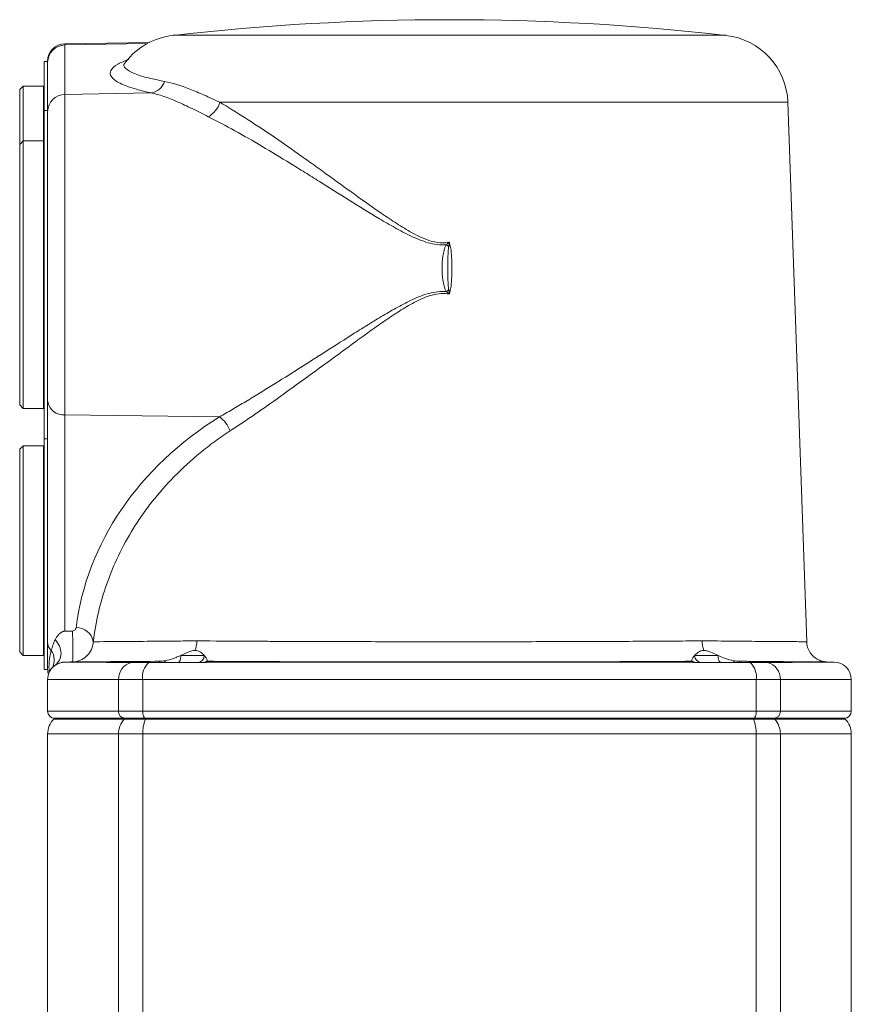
# Model space of a CAD drawing. Header units: millimetres. Extents: x -15 to 879, y -46 to 965.
# Tile 17 of 26: x 189 to 308, y 824 to 965. Entities that reach past the tile are written whole.
import ezdxf

# ---------------------------------------------------------------- set-up
doc = ezdxf.new("R2010")
doc.units = ezdxf.units.MM

msp = doc.modelspace()

# ---------------------------------------------------------------- linework, layer by layer
at = {"color": 7, "linetype": 'Continuous', "lineweight": 15}
for p, q in [((207.28, 961.64), (195.17, 961.43)), ((195.17, 961.27), (195.17, 954.2)), ((192.71, 958.89), (192.21, 958.89)), ((192.21, 951.89), (192.21, 958.89)), ((192.71, 958.79), (192.71, 958.93)), ((192.71, 951.72), (192.71, 958.79)), ((189.21, 955.39), (188.71, 954.89)), ((188.71, 954.89), (188.71, 947.04)), ((192.11, 955.39), (189.21, 955.39)), ((189.21, 955.39), (189.21, 947.54)), ((192.21, 955.29), (192.11, 955.39)), ((192.11, 947.54), (192.11, 955.39)), ((195.17, 954.2), (207.48, 954.41)), ((195.17, 954.2), (195.17, 908.33)), ((301.33, 875.85), (298.63, 953.06)), ((192.71, 951.89), (192.21, 951.89)), ((192.21, 928.39), (192.21, 951.89)), ((192.71, 910.26), (192.71, 951.72)), ((189.21, 947.54), (188.71, 947.04)), ((192.11, 947.54), (189.21, 947.54)), ((189.21, 947.54), (189.21, 909.24)), ((192.21, 947.44), (192.11, 947.54)), ((192.11, 909.24), (192.11, 947.54)), ((188.71, 947.04), (188.71, 909.74)), ((192.21, 904.89), (192.21, 928.39)), ((188.71, 909.74), (189.21, 909.24)), ((189.21, 909.24), (192.11, 909.24)), ((192.11, 909.24), (192.21, 909.34)), ((192.71, 875.77), (192.71, 910.26)), ((195.17, 908.33), (217.3, 908.04)), ((195.17, 908.33), (195.17, 877.35)), ((192.21, 904.89), (192.71, 904.89)), ((192.21, 888.89), (192.21, 904.89)), ((189.21, 903.89), (188.71, 903.39)), ((192.11, 903.89), (189.21, 903.89)), ((189.21, 903.89), (189.21, 888.89)), ((192.21, 903.79), (192.11, 903.89)), ((192.11, 888.89), (192.11, 903.89)), ((192.21, 903.79), (192.21, 888.89)), ((188.71, 903.39), (188.71, 874.39)), ((189.21, 888.89), (189.21, 873.89)), ((192.11, 873.89), (192.11, 888.89)), ((192.21, 871.89), (192.21, 888.89)), ((192.71, 871.85), (192.71, 875.77)), ((188.71, 874.39), (189.21, 873.89)), ((189.21, 873.89), (192.11, 873.89)), ((192.11, 873.89), (192.21, 873.99)), ((211.77, 873.89), (215.13, 873.89)), ((285.29, 873.89), (288.65, 873.89)), ((193.8, 872.49), (193.64, 872.33)), ((195.22, 872.93), (201.53, 872.93)), ((201.19, 872.89), (204.69, 872.89)), ((201.53, 872.93), (208.72, 873.05)), ((204.69, 872.89), (207.2, 872.89)), ((207.2, 872.89), (215.28, 872.89)), ((215.55, 873.05), (215.55, 872.93)), ((215.55, 872.93), (284.87, 872.93)), ((284.87, 872.93), (284.87, 873.05)), ((285.14, 872.89), (293.22, 872.89)), ((293.22, 872.89), (295.73, 872.89)), ((295.73, 872.89), (299.23, 872.89)), ((305.25, 872.93), (304.23, 872.95)), ((192.21, 871.89), (192.71, 871.89)), ((192.71, 870.43), (192.71, 865.89)), ((206.31, 870.43), (202.86, 870.43)), ((202.86, 865.89), (202.86, 870.43)), ((294.11, 870.43), (206.31, 870.43)), ((206.31, 870.43), (206.31, 865.89)), ((294.11, 865.89), (294.11, 870.43)), ((297.56, 870.43), (294.11, 870.43)), ((297.56, 870.43), (297.56, 865.89)), ((307.71, 865.89), (307.71, 870.43)), ((202.86, 865.89), (206.31, 865.89)), ((206.31, 865.89), (294.11, 865.89)), ((294.11, 865.89), (297.56, 865.89)), ((193.71, 864.89), (193.59, 864.77)), ((203.76, 864.89), (193.71, 864.89)), ((203.65, 864.77), (203.76, 864.89)), ((203.65, 864.77), (206.69, 864.77)), ((206.75, 864.89), (203.76, 864.89)), ((206.75, 864.89), (206.69, 864.77)), ((206.69, 864.77), (293.73, 864.77)), ((293.67, 864.89), (206.75, 864.89)), ((296.66, 864.89), (293.67, 864.89)), ((293.67, 864.89), (293.73, 864.77)), ((293.73, 864.77), (296.77, 864.77)), ((306.71, 864.89), (296.66, 864.89)), ((296.66, 864.89), (296.77, 864.77)), ((306.83, 864.77), (306.71, 864.89)), ((192.71, 862.65), (192.71, 754.88)), ((202.86, 802.3), (202.86, 862.65)), ((202.86, 862.65), (206.31, 862.65)), ((206.31, 862.65), (206.31, 809.42)), ((206.31, 862.65), (294.11, 862.65)), ((294.11, 862.65), (294.11, 809.42)), ((294.11, 862.65), (297.56, 862.65)), ((297.56, 862.65), (297.56, 802.3)), ((307.71, 794.93), (307.71, 862.65))]:
    msp.add_line(p, q, dxfattribs=at)
at = {"color": 8, "linetype": 'Continuous', "lineweight": 15}
for p, q in [((195.17, 961.27), (206.96, 961.47)), ((195.17, 961.43), (195.17, 961.27)), ((289.77, 962.65), (210.65, 962.65)), ((298.63, 953.06), (217.35, 953.06)), ((298.89, 872.93), (305.25, 872.93)), ((202.86, 870.43), (192.71, 870.43)), ((307.71, 870.43), (297.56, 870.43)), ((192.71, 865.89), (202.86, 865.89)), ((297.56, 865.89), (307.71, 865.89)), ((193.59, 864.77), (203.65, 864.77)), ((296.77, 864.77), (306.83, 864.77)), ((192.71, 862.65), (202.86, 862.65)), ((297.56, 862.65), (307.71, 862.65))]:
    msp.add_line(p, q, dxfattribs=at)
at = {"color": 7, "linetype": 'Continuous', "lineweight": 15, "flags": 128}
for points in [[(211.77, 873.89), (211.76, 873.69), (211.74, 873.51), (211.71, 873.33), (211.66, 873.18), (211.6, 873.06), (211.54, 872.96), (211.47, 872.91), (211.4, 872.89)], [(288.65, 873.89), (288.66, 873.69), (288.68, 873.51), (288.71, 873.33), (288.76, 873.18), (288.82, 873.06), (288.88, 872.96), (288.95, 872.91), (289.02, 872.89)], [(209.55, 873.13), (209.54, 873.08), (209.52, 873.03), (209.5, 872.99), (209.49, 872.95), (209.47, 872.92), (209.45, 872.9), (209.43, 872.89), (209.41, 872.89)], [(290.87, 873.13), (290.88, 873.08), (290.9, 873.03), (290.92, 872.99), (290.93, 872.95), (290.95, 872.92), (290.97, 872.9), (290.99, 872.89), (291.01, 872.89)], [(291.7, 873.05), (292.92, 873.03), (298.89, 872.93)], [(206.75, 864.89), (206.66, 864.91), (206.58, 864.96), (206.5, 865.06), (206.44, 865.18), (206.38, 865.33), (206.34, 865.51), (206.32, 865.69), (206.31, 865.89)], [(293.67, 864.89), (293.76, 864.91), (293.84, 864.96), (293.92, 865.06), (293.98, 865.18), (294.04, 865.33), (294.08, 865.51), (294.1, 865.69), (294.11, 865.89)]]:
    msp.add_lwpolyline(points, dxfattribs=at)
at = {"color": 7, "linetype": 'Continuous', "lineweight": 15}
for centre, radius, start, end in [((250.21, 614.89), 350, 83.5102, 96.4898), ((195.21, 958.93), 2.5, 91, 180), ((195.2, 958.78), 2.49, 90.7428, 179.7523), ((211.78, 952.71), 10, 96.4898, 142.3428), ((288.64, 952.71), 10, 2, 83.5102), ((207.16, 956.8), 2.41, 277.7669, 342.0341), ((195.2, 951.71), 2.49, 90.7428, 179.7523), ((214.02, 954.05), 3.48, 298.9393, 343.4582), ((238.84, 915.6), 20.25, 56.2262, 57.4177), ((235.37, 990.36), 59.77, 284.2595, 284.4989), ((228.94, 958.2), 38.35, 302.8528, 303.4819), ((264.8, 982.08), 57.76, 255.2475, 255.4956), ((194.95, 910.58), 2.26, 188.2095, 275.6191), ((214.9, 904.64), 4.16, 19.4635, 54.7682), ((196.85, 875.45), 2.41, 9.4351, 91.7245), ((194.37, 875.8), 1.66, 181.158, 226.1919), ((214.16, 873.85), 0.967, 272.1787, 2.0244), ((286.26, 873.85), 0.967, 177.9756, 267.8213), ((205.3, 870.52), 2.44, 104.4965, 182.1348), ((209.08, 870.81), 2.8, 132.1728, 187.824), ((208, 873.03), 0.716, 348.7194, 1.5595), ((215.01, 873.89), 0.999, 270.0006, 302.8146), ((285.41, 873.89), 0.999, 237.1854, 269.9994), ((292.42, 873.03), 0.716, 178.4405, 191.2806), ((291.34, 870.81), 2.8, 352.176, 47.8272), ((295.12, 870.52), 2.44, 357.8652, 75.5035), ((305.21, 870.43), 2.5, 0, 89), ((195.21, 870.43), 2.5, 129.5725, 180), ((195.21, 871.85), 2.5, 180, 196.4651), ((193.71, 865.89), 1, 180, 270), ((203.81, 865.84), 0.953, 177.1028, 266.7752), ((296.61, 865.84), 0.953, 273.2248, 2.8972), ((306.71, 865.89), 1, 270, 0), ((195.71, 862.65), 3, 135, 180), ((206.04, 862.67), 3.18, 138.7228, 180.4505), ((211.76, 862.75), 5.45, 158.2871, 181.1), ((288.66, 862.75), 5.45, 358.9, 21.7129), ((294.38, 862.67), 3.18, 359.5495, 41.2772), ((304.71, 862.65), 3, 0, 45)]:
    msp.add_arc(centre, radius, start, end, dxfattribs=at)
at = {"color": 8, "linetype": 'Continuous', "lineweight": 15}
for centre, radius, start, end in [((191.38, 873.25), 2.28, 329.8036, 36.1147), ((214.91, 873.85), 0.966, 277.4073, 311.4617), ((285.51, 873.85), 0.966, 228.5383, 262.571)]:
    msp.add_arc(centre, radius, start, end, dxfattribs=at)
at = {"color": 7, "linetype": 'Continuous', "lineweight": 15}
msp.add_ellipse((250.3, 872.08), major_axis=(53.7, -3.87), ratio=0.827258, start_param=2.290699, end_param=3.09869, dxfattribs=at)
at = {"color": 8, "linetype": 'Continuous', "lineweight": 15}
for points, knots in [([(207.48, 954.41), (206.77, 954.58), (204.95, 955.01), (202.89, 955.78), (201.65, 956.7), (201.61, 957.64), (202.48, 958.49), (203.82, 959.02), (204.39, 959.24)], [0, 0, 0, 0, 0.120255, 0.308677, 0.502072, 0.681489, 0.86556, 1, 1, 1, 1]), ([(203.91, 958.78), (203.85, 958.74), (203.47, 958.44), (203.78, 957.89), (204.96, 957.16), (206.98, 956.54), (208.76, 956.19), (209.45, 956.05)], [0, 0, 0, 0, 0.045882, 0.302292, 0.564252, 0.833001, 1, 1, 1, 1]), ([(286.35, 875.97), (287.82, 875.96), (290.79, 875.93), (294, 875.9), (296.36, 875.88), (298.05, 875.87), (299.42, 875.86), (300.51, 875.85), (301.22, 875.84), (301.27, 875.84), (301.29, 875.84)], [0, 0, 0, 0, 0.161261, 0.325184, 0.431019, 0.536855, 0.645765, 0.754675, 0.888125, 1, 1, 1, 1])]:
    msp.add_open_spline(points, degree=3, knots=knots, dxfattribs=at)
at = {"color": 7, "linetype": 'Continuous', "lineweight": 15}
for points, knots in [([(209.45, 956.05), (210.57, 955.85), (211.76, 955.47), (213.71, 954.7), (214.39, 954.41), (215.82, 953.77), (216.57, 953.42), (217.35, 953.06)], [0, 0, 0, 0, 0.5, 0.5, 0.75, 0.75, 1, 1, 1, 1]), ([(215.7, 951), (214.89, 951.41), (214.12, 951.8), (212.65, 952.52), (211.94, 952.85), (209.92, 953.74), (208.68, 954.18), (207.48, 954.41)], [0, 0, 0, 0, 0.25, 0.25, 0.5, 0.5, 1, 1, 1, 1]), ([(217.35, 953.06), (218.53, 952.38), (219.73, 951.64), (222.17, 950.07), (223.41, 949.25), (225.95, 947.52), (227.24, 946.62), (229.2, 945.23), (229.87, 944.76), (231.2, 943.81), (231.87, 943.33), (233.88, 941.87), (235.23, 940.89), (237.97, 938.92), (239.36, 937.93), (241.48, 936.48), (242.2, 936), (243.29, 935.3), (243.66, 935.08), (244.41, 934.63), (244.79, 934.42), (245.57, 934.01), (245.96, 933.82), (246.76, 933.47), (247.17, 933.32), (248.02, 933.08), (248.46, 933), (249.11, 932.95), (249.33, 932.95), (249.77, 932.96), (249.99, 932.98), (250.21, 933.02)], [0, 0, 0, 0, 0.125, 0.125, 0.25, 0.25, 0.375, 0.375, 0.4375, 0.4375, 0.5, 0.5, 0.625, 0.625, 0.75, 0.75, 0.8125, 0.8125, 0.84375, 0.84375, 0.875, 0.875, 0.90625, 0.90625, 0.9375, 0.9375, 0.96875, 0.96875, 0.984375, 0.984375, 1, 1, 1, 1]), ([(249.74, 932.66), (249.3, 932.63), (248.87, 932.65), (248, 932.76), (247.57, 932.85), (246.31, 933.21), (245.51, 933.54), (243.94, 934.28), (243.17, 934.69), (241.66, 935.53), (240.92, 935.96), (238.72, 937.28), (237.28, 938.17), (234.43, 939.96), (233.01, 940.85), (230.91, 942.16), (230.21, 942.6), (228.82, 943.46), (228.13, 943.89), (226.07, 945.15), (224.72, 945.97), (222.07, 947.54), (220.76, 948.29), (218.2, 949.71), (216.94, 950.38), (215.7, 951)], [0, 0, 0, 0, 0.03125, 0.03125, 0.0625, 0.0625, 0.125, 0.125, 0.1875, 0.1875, 0.25, 0.25, 0.375, 0.375, 0.5, 0.5, 0.5625, 0.5625, 0.625, 0.625, 0.75, 0.75, 0.875, 0.875, 1, 1, 1, 1]), ([(249.74, 925.99), (249.67, 926.12), (249.61, 926.25), (249.51, 926.51), (249.47, 926.65), (249.36, 927.07), (249.31, 927.35), (249.19, 928.19), (249.15, 928.76), (249.15, 929.9), (249.19, 930.47), (249.31, 931.31), (249.36, 931.59), (249.47, 932), (249.51, 932.14), (249.61, 932.4), (249.67, 932.53), (249.74, 932.66)], [0, 0, 0, 0, 0.0625, 0.0625, 0.125, 0.125, 0.25, 0.25, 0.5, 0.5, 0.75, 0.75, 0.875, 0.875, 0.9375, 0.9375, 1, 1, 1, 1]), ([(250.09, 926.22), (250.06, 926.48), (250.04, 926.74), (250.01, 927.26), (249.99, 927.51), (249.97, 928.29), (249.96, 928.81), (249.96, 929.84), (249.97, 930.36), (249.99, 931.14), (250.01, 931.39), (250.04, 931.91), (250.06, 932.17), (250.09, 932.43)], [0, 0, 0, 0, 0.125, 0.125, 0.25, 0.25, 0.5, 0.5, 0.75, 0.75, 0.875, 0.875, 1, 1, 1, 1]), ([(250.33, 932.49), (250.3, 932.63), (250.26, 932.78), (250.23, 932.92), (250.23, 932.95), (250.22, 932.97), (250.21, 933), (250.21, 933.01), (250.21, 933.01), (250.21, 933.02)], [0, 0, 0, 0, 0.0004439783, 0.0004439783, 0.0004439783, 0.0005294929, 0.0005294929, 0.0005294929, 0.0005429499, 0.0005429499, 0.0005429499, 0.0005429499]), ([(250.33, 932.49), (250.37, 932.36), (250.39, 932.23), (250.43, 931.96), (250.44, 931.83), (250.48, 931.44), (250.5, 931.17), (250.55, 930.38), (250.56, 929.85), (250.56, 928.79), (250.55, 928.26), (250.5, 927.47), (250.48, 927.21), (250.44, 926.81), (250.43, 926.68), (250.39, 926.42), (250.37, 926.29), (250.33, 926.16)], [0, 0, 0, 0, 0.0625, 0.0625, 0.125, 0.125, 0.25, 0.25, 0.5, 0.5, 0.75, 0.75, 0.875, 0.875, 0.9375, 0.9375, 1, 1, 1, 1]), ([(217.3, 908.04), (217.91, 908.38), (218.52, 908.73), (219.76, 909.46), (220.38, 909.83), (222.26, 910.95), (223.53, 911.73), (227.35, 914.1), (229.94, 915.75), (233.91, 918.28), (235.24, 919.14), (237.27, 920.42), (237.95, 920.84), (239.32, 921.69), (240.01, 922.12), (241.41, 922.95), (242.11, 923.35), (243.53, 924.14), (244.25, 924.51), (245.36, 925.02), (245.74, 925.18), (246.51, 925.48), (246.9, 925.61), (247.69, 925.82), (248.09, 925.9), (248.91, 926), (249.33, 926.01), (249.74, 925.99)], [0, 0, 0, 0, 0.0625, 0.0625, 0.125, 0.125, 0.25, 0.25, 0.5, 0.5, 0.625, 0.625, 0.6875, 0.6875, 0.75, 0.75, 0.8125, 0.8125, 0.875, 0.875, 0.90625, 0.90625, 0.9375, 0.9375, 0.96875, 0.96875, 1, 1, 1, 1]), ([(250.33, 926.16), (250.32, 926.11), (250.31, 926.07), (250.3, 926.03), (250.28, 925.93), (250.26, 925.83), (250.23, 925.73), (250.23, 925.71), (250.22, 925.69), (250.22, 925.66), (250.22, 925.66), (250.21, 925.65), (250.21, 925.64), (250.21, 925.64), (250.21, 925.63), (250.21, 925.63)], [0, 0, 0, 0, 0.0001366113, 0.0001366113, 0.0001366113, 0.0004357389, 0.0004357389, 0.0004357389, 0.0005105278, 0.0005105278, 0.0005105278, 0.000529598, 0.000529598, 0.000529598, 0.0005430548, 0.0005430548, 0.0005430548, 0.0005430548]), ([(250.21, 925.63), (249.8, 925.69), (249.38, 925.71), (248.55, 925.65), (248.14, 925.58), (247.34, 925.37), (246.95, 925.24), (246.18, 924.92), (245.81, 924.75), (244.71, 924.19), (244.01, 923.77), (242.62, 922.91), (241.94, 922.46), (240.6, 921.54), (239.93, 921.07), (238.6, 920.13), (237.95, 919.66), (236, 918.24), (234.72, 917.3), (230.91, 914.51), (228.43, 912.69), (224.78, 910.08), (223.57, 909.23), (221.77, 907.99), (221.17, 907.59), (219.99, 906.79), (219.4, 906.4), (218.82, 906.03)], [0, 0, 0, 0, 0.03125, 0.03125, 0.0625, 0.0625, 0.09375, 0.09375, 0.125, 0.125, 0.1875, 0.1875, 0.25, 0.25, 0.3125, 0.3125, 0.375, 0.375, 0.5, 0.5, 0.75, 0.75, 0.875, 0.875, 0.9375, 0.9375, 1, 1, 1, 1]), ([(218.82, 906.03), (218.06, 905.53), (217.33, 905.02), (215.9, 903.98), (215.21, 903.44), (213.21, 901.8), (211.98, 900.67), (209.69, 898.34), (208.64, 897.13), (207.18, 895.28), (206.72, 894.65), (205.83, 893.38), (205.4, 892.74), (203.38, 889.49), (202.12, 886.83), (200.21, 881.42), (199.57, 878.66), (199.23, 875.84)], [0, 0, 0, 0, 0.0625, 0.0625, 0.125, 0.125, 0.25, 0.25, 0.375, 0.375, 0.4375, 0.4375, 0.5, 0.5, 0.75, 0.75, 1, 1, 1, 1]), ([(193.79, 876.14), (193.83, 876.2), (193.89, 876.32), (194.03, 876.55), (194.2, 876.77), (194.38, 876.96), (194.49, 877.05), (194.55, 877.1), (194.6, 877.14), (194.66, 877.18), (194.73, 877.23), (194.81, 877.28), (194.91, 877.31), (194.99, 877.33), (195.07, 877.35), (195.14, 877.35), (195.17, 877.35)], [0, 0, 0, 0, 0.132401, 0.250004, 0.50007, 0.625216, 0.687658, 0.718918, 0.750254, 0.781891, 0.813614, 0.875884, 0.906972, 0.936691, 0.968034, 1, 1, 1, 1]), ([(195.17, 877.35), (195.19, 877.35), (195.23, 877.36), (195.32, 877.36), (195.48, 877.36), (195.8, 877.37), (196.07, 877.37), (196.25, 877.37)], [0, 0, 0, 0, 0.062496, 0.125, 0.250005, 0.500006, 1, 1, 1, 1]), ([(196.25, 877.37), (196.33, 877.38), (196.41, 877.4), (196.54, 877.47), (196.6, 877.51), (196.68, 877.6), (196.71, 877.65), (196.76, 877.75), (196.77, 877.8), (196.78, 877.86)], [0, 0, 0, 0, 0.25, 0.25, 0.5, 0.5, 0.75, 0.75, 1, 1, 1, 1]), ([(196.25, 872.95), (196.25, 872.95), (196.26, 872.96), (196.27, 873), (196.28, 873.03), (196.29, 873.13), (196.3, 873.2), (196.31, 873.33), (196.31, 873.37), (196.32, 873.55), (196.32, 873.73), (196.33, 874.04), (196.33, 874.14), (196.33, 874.37), (196.33, 874.48), (196.33, 874.84), (196.33, 875.1), (196.33, 875.48), (196.32, 875.61), (196.32, 875.8), (196.32, 875.86), (196.31, 875.98), (196.31, 876.05), (196.3, 876.35), (196.29, 876.59), (196.27, 877.02), (196.26, 877.21), (196.25, 877.37)], [0, 0, 0, 0, 0.0625, 0.0625, 0.125, 0.125, 0.21875, 0.21875, 0.25, 0.25, 0.375, 0.375, 0.4375, 0.4375, 0.5, 0.5, 0.625, 0.625, 0.6875, 0.6875, 0.71875, 0.71875, 0.75, 0.75, 0.875, 0.875, 1, 1, 1, 1]), ([(193.22, 874.6), (193.29, 874.86), (193.37, 875.12), (193.55, 875.63), (193.66, 875.89), (193.79, 876.14)], [0, 0, 0, 0, 0.5, 0.5, 1, 1, 1, 1]), ([(193.8, 872.49), (194.05, 872.67), (194.26, 872.91), (194.54, 873.49), (194.62, 873.83), (194.62, 874.52), (194.54, 874.88), (194.26, 875.56), (194.05, 875.88), (193.79, 876.14)], [0, 0, 0, 0, 0.25, 0.25, 0.5, 0.5, 0.75, 0.75, 1, 1, 1, 1]), ([(199.23, 875.84), (199.22, 875.66), (199.19, 875.47), (199.11, 875.1), (199.04, 874.92), (198.81, 874.4), (198.59, 874.09), (198.18, 873.69), (198.03, 873.57), (197.72, 873.35), (197.55, 873.26), (197.02, 873.04), (196.63, 872.96), (196.25, 872.95)], [0, 0, 0, 0, 0.125, 0.125, 0.25, 0.25, 0.5, 0.5, 0.625, 0.625, 0.75, 0.75, 1, 1, 1, 1]), ([(199.23, 875.84), (199.45, 875.85), (199.94, 875.85), (201.07, 875.86), (201.51, 875.86), (202.27, 875.87), (202.54, 875.87), (203.12, 875.88), (203.42, 875.88), (204.99, 875.89), (206.49, 875.9), (209.07, 875.93), (209.99, 875.93), (211.95, 875.95), (212.98, 875.96), (214.07, 875.97)], [0, 0, 0, 0, 0.25, 0.25, 0.375, 0.375, 0.4375, 0.4375, 0.5, 0.5, 0.75, 0.75, 0.875, 0.875, 1, 1, 1, 1]), ([(213.79, 874.6), (213.88, 874.81), (213.94, 875.03), (214.03, 875.49), (214.06, 875.73), (214.07, 875.97)], [0, 0, 0, 0, 0.5, 0.5, 1, 1, 1, 1]), ([(214.07, 875.97), (216.45, 875.95), (219.04, 875.93), (222.52, 875.91), (223.23, 875.91), (224.67, 875.9), (225.41, 875.9), (227.62, 875.89), (229.13, 875.88), (233.74, 875.86), (236.93, 875.86), (241.88, 875.85), (243.54, 875.85), (246.88, 875.84), (248.56, 875.84), (251.08, 875.84), (251.92, 875.84), (253.6, 875.84), (254.43, 875.84), (256.92, 875.85), (258.57, 875.85), (261.83, 875.85), (263.44, 875.86), (265.84, 875.86), (266.64, 875.87), (268.22, 875.87), (269.01, 875.87), (272.88, 875.89), (275.81, 875.9), (279.96, 875.92), (281.31, 875.93), (283.91, 875.95), (285.16, 875.96), (286.35, 875.97)], [0, 0, 0, 0, 0.125, 0.125, 0.15625, 0.15625, 0.1875, 0.1875, 0.25, 0.25, 0.375, 0.375, 0.4375, 0.4375, 0.5, 0.5, 0.53125, 0.53125, 0.5625, 0.5625, 0.625, 0.625, 0.6875, 0.6875, 0.71875, 0.71875, 0.75, 0.75, 0.875, 0.875, 0.9375, 0.9375, 1, 1, 1, 1]), ([(286.63, 874.6), (286.54, 874.81), (286.48, 875.03), (286.39, 875.49), (286.36, 875.73), (286.35, 875.97)], [0, 0, 0, 0, 0.5, 0.5, 1, 1, 1, 1]), ([(303.88, 872.99), (303.83, 872.99), (303.64, 873.01), (303.23, 873.14), (302.65, 873.42), (302.05, 873.93), (301.59, 874.63), (301.34, 875.3), (301.35, 875.72), (301.36, 875.84)], [0, 0, 0, 0, 0.034467, 0.138256, 0.306902, 0.500825, 0.696377, 0.912518, 1, 1, 1, 1]), ([(192.95, 871.45), (192.92, 871.69), (192.9, 871.92), (192.9, 872.4), (192.91, 872.65), (192.95, 873.17), (192.98, 873.43), (193.07, 874), (193.13, 874.29), (193.22, 874.6)], [0, 0, 0, 0, 0.25, 0.25, 0.5, 0.5, 0.75, 0.75, 1, 1, 1, 1]), ([(209.55, 873.13), (209.95, 873.2), (210.33, 873.31), (210.89, 873.51), (211.07, 873.59), (211.42, 873.73), (211.6, 873.81), (211.77, 873.89)], [0, 0, 0, 0, 0.5, 0.5, 0.75, 0.75, 1, 1, 1, 1]), ([(211.77, 873.89), (212.13, 874.05), (212.48, 874.22), (213.16, 874.5), (213.49, 874.6), (213.79, 874.6)], [0, 0, 0, 0, 0.5, 0.5, 1, 1, 1, 1]), ([(213.79, 874.6), (213.94, 874.6), (214.09, 874.58), (214.35, 874.49), (214.47, 874.43), (214.8, 874.22), (214.98, 874.05), (215.13, 873.89)], [0, 0, 0, 0, 0.25, 0.25, 0.5, 0.5, 1, 1, 1, 1]), ([(215.13, 873.89), (215.26, 873.73), (215.37, 873.58), (215.51, 873.32), (215.55, 873.2), (215.55, 873.13)], [0, 0, 0, 0, 0.5, 0.5, 1, 1, 1, 1]), ([(284.87, 873.13), (284.87, 873.2), (284.91, 873.31), (285.02, 873.51), (285.06, 873.59), (285.17, 873.73), (285.23, 873.81), (285.29, 873.89)], [0, 0, 0, 0, 0.5, 0.5, 0.75, 0.75, 1, 1, 1, 1]), ([(285.29, 873.89), (285.44, 874.05), (285.62, 874.22), (286.06, 874.5), (286.32, 874.6), (286.63, 874.6)], [0, 0, 0, 0, 0.5, 0.5, 1, 1, 1, 1]), ([(286.63, 874.6), (286.78, 874.6), (286.94, 874.58), (287.26, 874.49), (287.43, 874.43), (287.93, 874.22), (288.29, 874.05), (288.65, 873.89)], [0, 0, 0, 0, 0.25, 0.25, 0.5, 0.5, 1, 1, 1, 1]), ([(288.65, 873.89), (288.99, 873.73), (289.34, 873.58), (290.08, 873.32), (290.47, 873.2), (290.87, 873.13)], [0, 0, 0, 0, 0.5, 0.5, 1, 1, 1, 1]), ([(195.22, 872.93), (195.21, 872.93), (195.18, 872.93), (195.12, 872.93), (195.01, 872.92), (194.91, 872.91), (194.81, 872.89), (194.73, 872.88), (194.6, 872.85), (194.44, 872.8), (194.28, 872.74), (194.14, 872.68), (194.02, 872.62), (193.9, 872.56), (193.83, 872.51), (193.8, 872.49)], [0, 0, 0, 0, 0.014908, 0.030933, 0.062076, 0.125315, 0.160031, 0.186262, 0.249141, 0.375878, 0.499753, 0.618437, 0.737336, 0.862527, 1, 1, 1, 1]), ([(196.25, 872.95), (196.16, 872.95), (196.04, 872.95), (195.87, 872.94), (195.7, 872.94), (195.48, 872.94), (195.31, 872.93), (195.22, 872.93)], [0, 0, 0, 0, 0.249964, 0.349948, 0.499924, 0.749895, 1, 1, 1, 1]), ([(208.72, 873.05), (206.87, 873.03), (205.22, 873.02), (202.31, 873), (201.04, 872.99), (199.72, 872.98), (199.46, 872.97), (198.98, 872.97), (198.76, 872.97), (198.13, 872.96), (197.76, 872.96), (196.83, 872.95), (196.43, 872.95), (196.25, 872.95)], [0, 0, 0, 0, 0.25, 0.25, 0.5, 0.5, 0.5625, 0.5625, 0.625, 0.625, 0.75, 0.75, 1, 1, 1, 1]), ([(201.19, 872.89), (201.17, 872.89), (201.17, 872.89), (201.2, 872.9), (201.24, 872.91), (201.32, 872.92), (201.36, 872.92), (201.44, 872.93), (201.49, 872.93), (201.53, 872.93)], [0, 0, 0, 0, 0.25, 0.25, 0.5, 0.5, 0.75, 0.75, 1, 1, 1, 1]), ([(215.55, 872.93), (215.55, 872.93), (215.55, 872.93), (215.53, 872.92), (215.52, 872.92), (215.48, 872.91), (215.45, 872.9), (215.37, 872.89), (215.32, 872.89), (215.28, 872.89)], [0, 0, 0, 0, 0.25, 0.25, 0.5, 0.5, 0.75, 0.75, 1, 1, 1, 1]), ([(284.87, 873.05), (282.44, 873.03), (279.87, 873.02), (275.82, 873), (274.44, 872.99), (272.31, 872.99), (271.59, 872.98), (270.14, 872.98), (269.4, 872.98), (265.7, 872.97), (262.68, 872.96), (258.07, 872.95), (256.53, 872.95), (254.19, 872.95), (253.4, 872.95), (251.83, 872.95), (251.04, 872.95), (247.09, 872.95), (243.96, 872.95), (240.08, 872.96), (239.3, 872.96), (237.76, 872.96), (237, 872.96), (234.73, 872.97), (233.24, 872.97), (228.85, 872.98), (226.01, 872.99), (222.59, 873.01), (221.92, 873.01), (220.59, 873.02), (219.93, 873.02), (218, 873.03), (216.76, 873.04), (215.55, 873.05)], [0, 0, 0, 0, 0.125, 0.125, 0.1875, 0.1875, 0.21875, 0.21875, 0.25, 0.25, 0.375, 0.375, 0.4375, 0.4375, 0.46875, 0.46875, 0.5, 0.5, 0.625, 0.625, 0.65625, 0.65625, 0.6875, 0.6875, 0.75, 0.75, 0.875, 0.875, 0.90625, 0.90625, 0.9375, 0.9375, 1, 1, 1, 1]), ([(285.14, 872.89), (285.1, 872.89), (285.05, 872.89), (284.97, 872.9), (284.94, 872.91), (284.9, 872.92), (284.89, 872.92), (284.87, 872.93), (284.87, 872.93), (284.87, 872.93)], [0, 0, 0, 0, 0.25, 0.25, 0.5, 0.5, 0.75, 0.75, 1, 1, 1, 1]), ([(304.23, 872.95), (304.21, 872.95), (304.16, 872.95), (303.34, 872.96), (301.88, 872.97), (299.73, 872.98), (297.19, 873), (294.49, 873.03), (292.63, 873.04), (291.7, 873.05)], [0, 0, 0, 0, 0.123876, 0.275674, 0.437399, 0.599641, 0.761367, 0.880683, 1, 1, 1, 1]), ([(298.89, 872.93), (298.93, 872.93), (298.98, 872.93), (299.06, 872.92), (299.1, 872.92), (299.18, 872.91), (299.22, 872.9), (299.25, 872.89), (299.25, 872.89), (299.23, 872.89)], [0, 0, 0, 0, 0.25, 0.25, 0.5, 0.5, 0.75, 0.75, 1, 1, 1, 1])]:
    msp.add_open_spline(points, degree=3, knots=knots, dxfattribs=at)
for points in [[(249.74, 932.66), (249.9, 932.78), (250.05, 932.89), (250.21, 933.02)], [(250.09, 932.43), (250.13, 932.62), (250.17, 932.82), (250.21, 933.02)], [(250.09, 926.22), (250.13, 926.02), (250.17, 925.83), (250.21, 925.63)], [(249.74, 925.99), (249.9, 925.87), (250.05, 925.75), (250.21, 925.63)], [(208.72, 873.05), (209, 873.05), (209.28, 873.08), (209.55, 873.13)], [(215.55, 873.13), (215.55, 873.08), (215.55, 873.05), (215.55, 873.05)], [(284.87, 873.05), (284.87, 873.05), (284.87, 873.08), (284.87, 873.13)], [(290.87, 873.13), (291.14, 873.08), (291.42, 873.05), (291.7, 873.05)]]:
    msp.add_open_spline(points, degree=3, dxfattribs=at)

doc.saveas('drawing.dxf')
